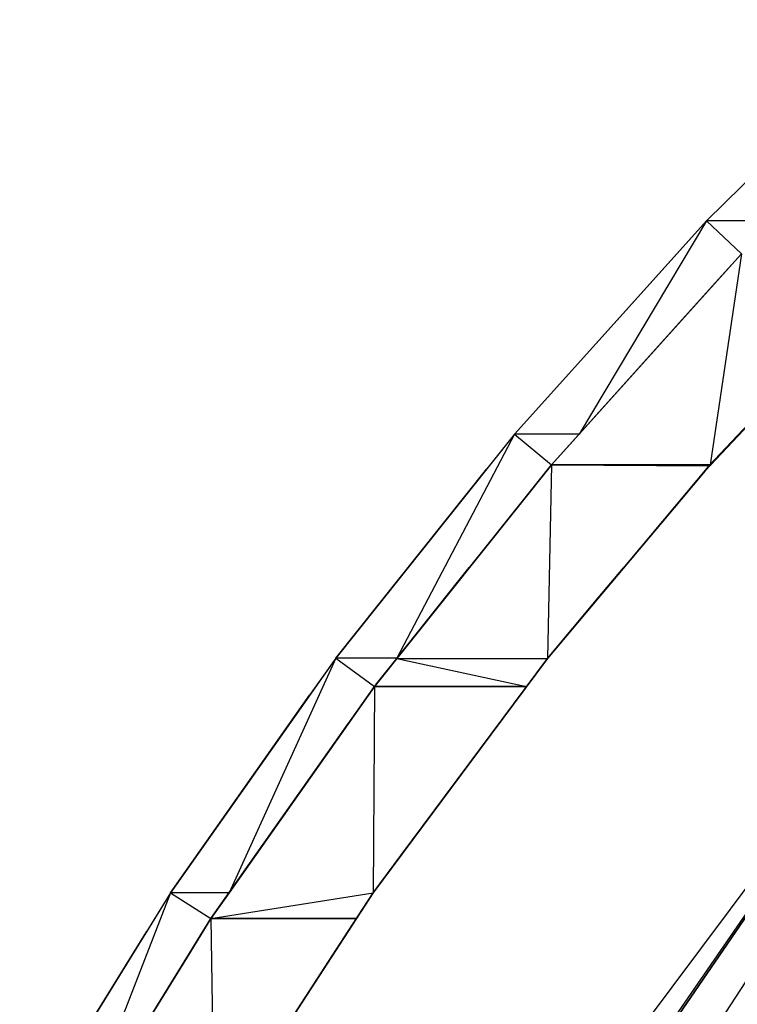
# Model space of a CAD drawing. Header units: millimetres. Extents: x 61846 to 198573, y 13020 to 52988.
# Tile 201 of 240: x 179901 to 180201, y 25605 to 26016. Entities that reach past the tile are written whole.
import ezdxf

# ---------------------------------------------------------------- set-up
doc = ezdxf.new("R2010")
doc.units = ezdxf.units.MM
for name, color, linetype, lineweight in [('A-COLS', 52, 'Continuous', 35), ('A-ROOF', 132, 'Continuous', 35), ('S-BEAM', 12, 'Continuous', 35)]:
    doc.layers.add(name, color=color, linetype=linetype, lineweight=lineweight)

# ---------------------------------------------------------------- blocks, each defined once
blk = doc.blocks.new('28_PBT_SF_toneeltoren_dakboog_28_PBT_SF_toneeltoren_dakboog as R_2584242 - 28_PBT_SF_toneeltoren_dakboog_28_PBT_SF_toneeltoren_dakboog as R_2584242-313469-GZ lierenkamer 3')
at = {"layer": 'S-BEAM', "color": 250, "lineweight": 25}
for p, q in [((-48731.22, 25756.3), (-48857.19, 25587.99)), ((-48753.93, 25720.6), (-48904.08, 25501.71)), ((-48904.08, 25501.71), (-48753.93, 25720.6))]:
    blk.add_line(p, q, dxfattribs=at)
blk = doc.blocks.new('28_PBT_SF_toneeltoren_dakboog_28_PBT_SF_toneeltoren_dakboog as R_2584242 - 28_PBT_SF_toneeltoren_dakboog_28_PBT_SF_toneeltoren_dakboog as R_2584242-313473-GZ lierenkamer 3')
blk.add_blockref('28_PBT_SF_toneeltoren_dakboog_28_PBT_SF_toneeltoren_dakboog as R_2584242 - 28_PBT_SF_toneeltoren_dakboog_28_PBT_SF_toneeltoren_dakboog as R_2584242-313469-GZ lierenkamer 3', (0, 0))
blk = doc.blocks.new('28_PBT_SC_staal_H-profiel_gekromd_dak toneeltoren hoek_S355_HE200B_betondak_as 20_3625036 - 28_PBT_SC_staal_H-profiel_gekromd_dak toneeltoren hoek_S355_HE200B_betondak_as 20_3625036-313802-GZ lierenkamer 3')
at = {"layer": 'A-COLS', "color": 250, "lineweight": 25}
blk.add_line((-48792.29, 25639.1), (-48863.21, 25530.33), dxfattribs=at)
blk = doc.blocks.new('28_PBT_SC_staal_H-profiel_gekromd_dak toneeltoren hoek_S355_HE200B_betondak_as 20_3625036 - 28_PBT_SC_staal_H-profiel_gekromd_dak toneeltoren hoek_S355_HE200B_betondak_as 20_3625036-313806-GZ lierenkamer 3')
blk.add_blockref('28_PBT_SC_staal_H-profiel_gekromd_dak toneeltoren hoek_S355_HE200B_betondak_as 20_3625036 - 28_PBT_SC_staal_H-profiel_gekromd_dak toneeltoren hoek_S355_HE200B_betondak_as 20_3625036-313802-GZ lierenkamer 3', (0, 0))
blk = doc.blocks.new('TadP_A_CON_CONSTRUCTIE_rvt-5-GZ lierenkamer 3')
at = {"layer": 'A-COLS', "color": 10, "lineweight": 18}
blk.add_blockref('28_PBT_SC_staal_H-profiel_gekromd_dak toneeltoren hoek_S355_HE200B_betondak_as 20_3625036 - 28_PBT_SC_staal_H-profiel_gekromd_dak toneeltoren hoek_S355_HE200B_betondak_as 20_3625036-313806-GZ lierenkamer 3', (0, 0), dxfattribs=at)
at = {"layer": 'S-BEAM', "color": 10, "lineweight": 18}
blk.add_blockref('28_PBT_SF_toneeltoren_dakboog_28_PBT_SF_toneeltoren_dakboog as R_2584242 - 28_PBT_SF_toneeltoren_dakboog_28_PBT_SF_toneeltoren_dakboog as R_2584242-313473-GZ lierenkamer 3', (0, 0), dxfattribs=at)
blk = doc.blocks.new('27_NOAHH_Dak_Dak-x 2835671 - 21_10_Baksteen wit halfsteens-163091-GZ lierenkamer 3')
at = {"layer": 'A-ROOF', "color": 250, "lineweight": 25}
for p, q in [((-48739.43, 26015.5), (-48824.73, 25931.55)), ((-48824.73, 25931.55), (-48752.21, 26002.93)), ((-48824.73, 25931.55), (-48752.21, 26002.93)), ((-48824.73, 25931.55), (-48904.86, 25842.66)), ((-48824.73, 25931.55), (-48877.95, 25842.66)), ((-48824.73, 25931.55), (-48836.96, 25917.98)), ((-48824.73, 25931.55), (-48836.96, 25917.98)), ((-48796.24, 25931.55), (-48824.73, 25931.55)), ((-48824.73, 25931.55), (-48810.18, 25917.83)), ((-48904.86, 25842.66), (-48836.96, 25917.98)), ((-48904.86, 25842.66), (-48836.96, 25917.98)), ((-48810.18, 25917.83), (-48889.48, 25829.87)), ((-48810.18, 25917.83), (-48889.48, 25829.87)), ((-48810.18, 25917.83), (-48877.95, 25842.66)), ((-48810.18, 25917.83), (-48822.32, 25904.37)), ((-48822.32, 25904.37), (-48889.48, 25829.87)), ((-48822.32, 25904.37), (-48889.48, 25829.87)), ((-48904.86, 25842.66), (-48979.52, 25749.12)), ((-48904.86, 25842.66), (-48953.95, 25749.12)), ((-48904.86, 25842.66), (-48916.46, 25828.12)), ((-48904.86, 25842.66), (-48916.46, 25828.12)), ((-48877.95, 25842.66), (-48904.86, 25842.66)), ((-48904.86, 25842.66), (-48889.48, 25829.87)), ((-48877.95, 25842.66), (-48889.48, 25829.87)), ((-48979.52, 25749.12), (-48916.46, 25828.12)), ((-48979.52, 25749.12), (-48916.46, 25828.12)), ((-48889.48, 25829.87), (-48963.37, 25737.32)), ((-48889.48, 25829.87), (-48963.37, 25737.32)), ((-48889.48, 25829.87), (-48953.95, 25749.12)), ((-48889.48, 25829.87), (-48900.99, 25815.45)), ((-48900.99, 25815.45), (-48963.37, 25737.32)), ((-48900.99, 25815.45), (-48963.37, 25737.32)), ((-48979.52, 25749.12), (-49048.46, 25651.29)), ((-48979.52, 25749.12), (-49024, 25651.3)), ((-48979.52, 25749.12), (-48990.41, 25733.68)), ((-48979.52, 25749.12), (-48990.41, 25733.68)), ((-48953.95, 25749.12), (-48979.52, 25749.12)), ((-48979.52, 25749.12), (-48963.37, 25737.32)), ((-48953.95, 25749.12), (-48963.37, 25737.32)), ((-48963.37, 25737.32), (-49031.61, 25640.51)), ((-48963.37, 25737.32), (-49031.61, 25640.51)), ((-48963.37, 25737.32), (-49024.01, 25651.29)), ((-48963.37, 25737.32), (-48974.16, 25722.01)), ((-49048.46, 25651.29), (-48990.41, 25733.68)), ((-49048.46, 25651.29), (-48990.41, 25733.68)), ((-48974.16, 25722.01), (-49031.61, 25640.51)), ((-48974.16, 25722.01), (-49031.61, 25640.51)), ((-49048.46, 25651.29), (-49111.42, 25549.51)), ((-49048.46, 25651.29), (-49087.92, 25549.51)), ((-49048.46, 25651.29), (-49058.54, 25635)), ((-49048.46, 25651.29), (-49058.54, 25635)), ((-49024.01, 25651.29), (-49048.46, 25651.29)), ((-49048.46, 25651.29), (-49031.61, 25640.51)), ((-49024.01, 25651.29), (-49031.61, 25640.51)), ((-49031.61, 25640.51), (-49093.93, 25539.8)), ((-49031.61, 25640.51), (-49093.93, 25539.8)), ((-49031.61, 25640.51), (-49041.6, 25624.36)), ((-49111.42, 25549.51), (-49058.54, 25635)), ((-49111.42, 25549.51), (-49058.54, 25635)), ((-49041.6, 25624.36), (-49093.93, 25539.81)), ((-49041.6, 25624.36), (-49093.93, 25539.8))]:
    blk.add_line(p, q, dxfattribs=at)
blk = doc.blocks.new('27_NOAHH_Dak_Dak-x 2835671 - 21_10_Hout-163087-GZ lierenkamer 3')
at = {"layer": 'A-ROOF', "color": 250, "lineweight": 25}
for p, q in [((-48810.18, 25917.83), (-48889.48, 25829.87)), ((-48810.18, 25917.83), (-48889.48, 25829.87)), ((-48810.18, 25917.83), (-48823.25, 25829.87)), ((-48810.18, 25917.83), (-48822.25, 25904.45)), ((-48822.25, 25904.45), (-48889.48, 25829.87)), ((-48822.25, 25904.45), (-48889.48, 25829.87)), ((-48751.98, 25905.95), (-48823.69, 25829.4)), ((-48751.98, 25905.95), (-48823.69, 25829.4)), ((-48751.98, 25905.95), (-48823.25, 25829.87)), ((-48762.93, 25894.27), (-48823.69, 25829.4)), ((-48762.93, 25894.27), (-48823.69, 25829.4)), ((-48889.48, 25829.87), (-48953.99, 25749.07)), ((-48889.48, 25829.87), (-48923.75, 25786.95)), ((-48889.48, 25829.87), (-48923.75, 25786.95)), ((-48889.48, 25829.87), (-48891.14, 25749.07)), ((-48823.69, 25829.4), (-48891.14, 25749.07)), ((-48889.48, 25829.87), (-48823.25, 25829.87)), ((-48889.48, 25829.87), (-48823.69, 25829.4)), ((-48823.69, 25829.4), (-48859.39, 25786.87)), ((-48823.69, 25829.4), (-48859.39, 25786.87)), ((-48823.25, 25829.87), (-48823.69, 25829.4)), ((-48953.99, 25749.07), (-48923.75, 25786.95)), ((-48923.75, 25786.95), (-48933.87, 25774.27)), ((-48891.14, 25749.07), (-48859.39, 25786.87)), ((-48869.98, 25774.27), (-48859.39, 25786.87)), ((-48933.87, 25774.27), (-48953.99, 25749.07)), ((-48953.99, 25749.07), (-48933.87, 25774.27)), ((-48869.98, 25774.27), (-48891.14, 25749.07)), ((-48891.14, 25749.07), (-48869.98, 25774.27)), ((-48963.37, 25737.32), (-48953.99, 25749.07)), ((-48961.89, 25739.17), (-48953.99, 25749.07)), ((-48953.99, 25749.07), (-48961.89, 25739.17)), ((-48953.99, 25749.07), (-48891.14, 25749.07)), ((-48953.99, 25749.07), (-48899.88, 25737.32)), ((-48891.14, 25749.07), (-48902.55, 25733.72)), ((-48963.37, 25737.32), (-49031.61, 25640.51)), ((-48963.37, 25737.32), (-49031.61, 25640.51)), ((-48963.37, 25737.32), (-48974.11, 25722.09)), ((-48963.37, 25737.32), (-48963.86, 25651.32)), ((-48961.89, 25739.17), (-48963.37, 25737.32)), ((-48963.37, 25737.32), (-48961.89, 25739.17)), ((-48963.37, 25737.32), (-48899.88, 25737.32)), ((-48902.55, 25733.72), (-48963.86, 25651.32)), ((-48974.11, 25722.09), (-49031.61, 25640.51)), ((-49031.61, 25640.51), (-48974.11, 25722.09)), ((-49031.61, 25640.51), (-48963.86, 25651.32)), ((-48963.86, 25651.32), (-48974.44, 25635.04)), ((-49031.61, 25640.51), (-49093.93, 25539.8)), ((-49031.61, 25640.51), (-49093.93, 25539.8)), ((-49031.61, 25640.51), (-49041.56, 25624.44)), ((-49031.61, 25640.51), (-48970.89, 25640.51)), ((-49031.61, 25640.51), (-49030.28, 25549.18)), ((-48974.44, 25635.04), (-49030.28, 25549.18)), ((-49041.56, 25624.44), (-49093.93, 25539.8)), ((-49093.93, 25539.8), (-49041.56, 25624.44))]:
    blk.add_line(p, q, dxfattribs=at)
blk = doc.blocks.new('27_NOAHH_Dak_Dak-x 2835671 - 27_10_Kunststof-163083-GZ lierenkamer 3')
at = {"layer": 'A-ROOF', "color": 250, "lineweight": 25}
for p, q in [((-48765.81, 25890.59), (-48825.26, 25827.25)), ((-48825.26, 25827.25), (-48765.81, 25890.59)), ((-48825.26, 25827.25), (-48835.32, 25815.31)), ((-48835.32, 25815.31), (-48825.26, 25827.25)), ((-48835.32, 25815.31), (-48891.14, 25749.07)), ((-48891.14, 25749.07), (-48835.32, 25815.31)), ((-48891.14, 25749.07), (-48952.34, 25666.8)), ((-48952.34, 25666.8), (-48891.14, 25749.07)), ((-48777.08, 25688), (-48919.31, 25481.69)), ((-48777.08, 25688), (-48919.31, 25481.69)), ((-48952.34, 25666.8), (-48963.86, 25651.32)), ((-48963.86, 25651.32), (-48952.34, 25666.8)), ((-48963.86, 25651.32), (-48974.31, 25635.25)), ((-48974.31, 25635.25), (-48963.86, 25651.32)), ((-48974.31, 25635.25), (-49030.28, 25549.18)), ((-49030.28, 25549.18), (-48974.31, 25635.25))]:
    blk.add_line(p, q, dxfattribs=at)
blk = doc.blocks.new('27_NOAHH_Dak_Dak-x 2835671 - 27_NOAHH_Dak_Dak-x 2835671-163054-GZ lierenkamer 3')
for name in ['27_NOAHH_Dak_Dak-x 2835671 - 21_10_Baksteen wit halfsteens-163091-GZ lierenkamer 3', '27_NOAHH_Dak_Dak-x 2835671 - 21_10_Hout-163087-GZ lierenkamer 3', '27_NOAHH_Dak_Dak-x 2835671 - 27_10_Kunststof-163083-GZ lierenkamer 3']:
    blk.add_blockref(name, (0, 0))
blk = doc.blocks.new('27_NOAHH_Dak_Dak-x 2863758 - 21_10_Baksteen wit halfsteens-164665-GZ lierenkamer 3')
at = {"layer": 'A-ROOF', "color": 250, "lineweight": 25}
for p, q in [((-48810.16, 25917.83), (-48889.46, 25829.87)), ((-48889.46, 25829.87), (-48810.16, 25917.83)), ((-48889.46, 25829.87), (-48963.36, 25737.32)), ((-48963.36, 25737.32), (-48889.46, 25829.87)), ((-48889.46, 25829.87), (-48822.8, 25829.87)), ((-48822.8, 25829.87), (-48889.46, 25829.87)), ((-48963.36, 25737.32), (-49031.6, 25640.51)), ((-49031.6, 25640.51), (-48963.36, 25737.32)), ((-48963.36, 25737.32), (-48899.88, 25737.32)), ((-48899.88, 25737.32), (-48963.36, 25737.32)), ((-49031.6, 25640.51), (-49093.92, 25539.81)), ((-49093.92, 25539.81), (-49031.6, 25640.51)), ((-49031.6, 25640.51), (-48970.89, 25640.51)), ((-48970.89, 25640.51), (-49031.6, 25640.51))]:
    blk.add_line(p, q, dxfattribs=at)
blk = doc.blocks.new('27_NOAHH_Dak_Dak-x 2863758 - 27_NOAHH_Dak_Dak-x 2863758-164626-GZ lierenkamer 3')
blk.add_blockref('27_NOAHH_Dak_Dak-x 2863758 - 21_10_Baksteen wit halfsteens-164665-GZ lierenkamer 3', (0, 0))
blk = doc.blocks.new('TadP_A_BWK_BOUWKUNDE_rvt-5-GZ lierenkamer 3')
at = {"layer": 'A-ROOF', "lineweight": 9}
for name in ['27_NOAHH_Dak_Dak-x 2835671 - 27_NOAHH_Dak_Dak-x 2835671-163054-GZ lierenkamer 3', '27_NOAHH_Dak_Dak-x 2863758 - 27_NOAHH_Dak_Dak-x 2863758-164626-GZ lierenkamer 3']:
    blk.add_blockref(name, (0, 0), dxfattribs=at)

msp = doc.modelspace()

# ---------------------------------------------------------------- block references
at = {"color": 210, "lineweight": 5}
for name in ['TadP_A_BWK_BOUWKUNDE_rvt-5-GZ lierenkamer 3', 'TadP_A_CON_CONSTRUCTIE_rvt-5-GZ lierenkamer 3']:
    msp.add_blockref(name, (229012.82, 0), dxfattribs=at)

doc.saveas('drawing.dxf')
